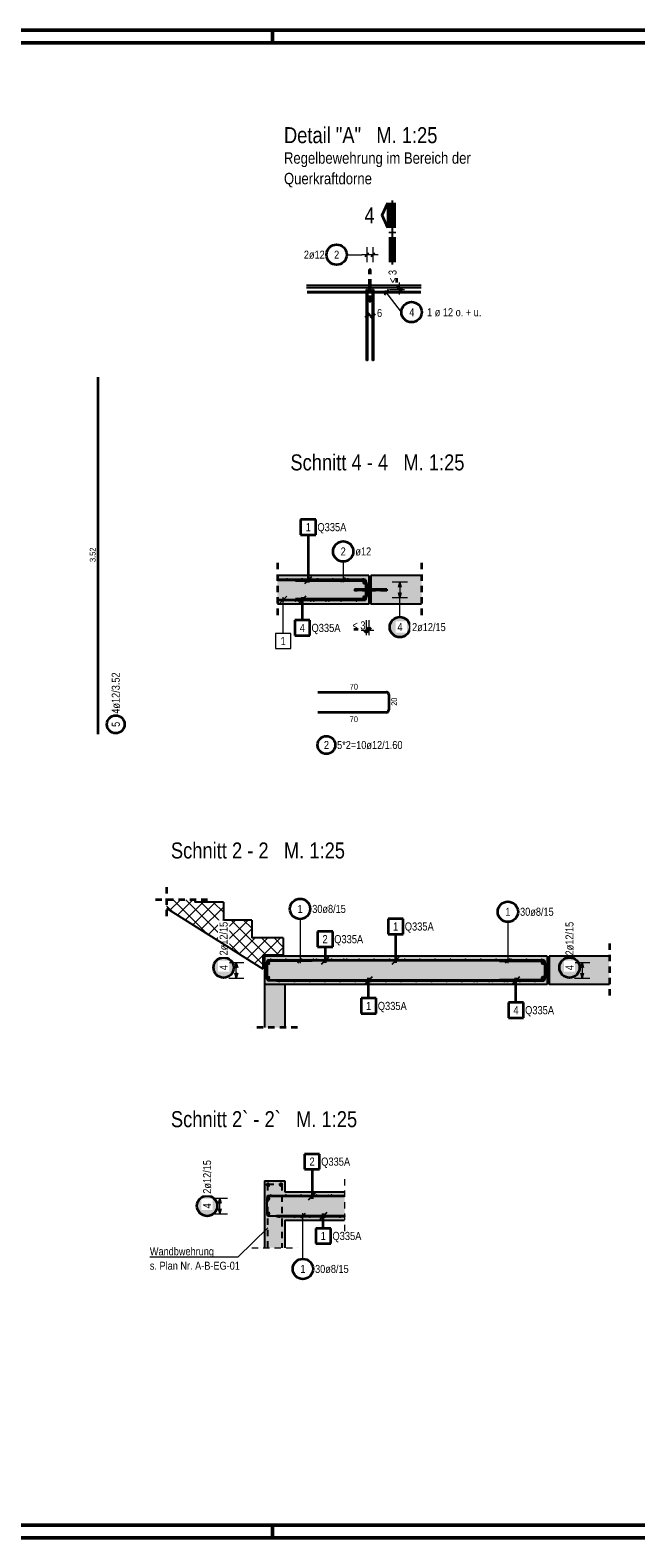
# Model space of a CAD drawing. Header units: millimetres. Extents: x 0 to 52.2, y 0 to 62.8.
# Tile 4 of 7: x 18.3 to 30.2, y 0 to 29.7. Entities that reach past the tile are written whole.
import ezdxf

# ---------------------------------------------------------------- set-up
doc = ezdxf.new("R2010")
doc.units = ezdxf.units.MM
doc.linetypes.add('HIDDEN', pattern=[0.375, 0.25, -0.125])
doc.layers.add('Mattenbewehrung', color=7, linetype='Continuous', lineweight=20)
doc.layers.add('Schraffuren', color=7, linetype='Continuous', lineweight=20)
doc.styles.add('Arial Narrow', font='ARIALN.TTF')
doc.dimstyles.new('Arch_Strakon_dimstyle', dxfattribs={"dimtxt": 10, "dimasz": 1, "dimexe": 1.25, "dimexo": 0.0625, "dimgap": 1, "dimtad": 0, "dimzin": 12, "dimdsep": 46, "dimtxsty": 'Arial Narrow', "dimblk": 'Arrowhead_Tick', "dimsah": 1, "dimcen": 0, "dimse1": 1, "dimse2": 1, "dimclrd": 6, "dimclrt": 2, "dimazin": 0, "dimtfac": 1, "dimtdec": 4, "dimtmove": 0, "dimatfit": 3, "dimldrblk": 'NONE', "dimfxl": 1, "dimtvp": 1, "dimtolj": 1, "dimtzin": 0, "dimlwd": 13, "dimarcsym": 2})

# ---------------------------------------------------------------- blocks, each defined once
blk = doc.blocks.new('Arrowhead_Tick')
at = {"color": 2, "linetype": 'Continuous', "lineweight": 35, "ltscale": 0.5}
blk.add_line((4.4, 4.4), (-4.4, -4.4), dxfattribs=at)
at = {"color": 0, "linetype": 'Continuous', "lineweight": -2, "ltscale": 0.5}
for p, q in [((-1, 0), (0, 0)), ((0, 20), (0, -10)), ((10, 0), (0, 0))]:
    blk.add_line(p, q, dxfattribs=at)
blk = doc.blocks.new('*D12')
at = {"color": 6, "linetype": 'Continuous', "lineweight": 13}
for p, q in [((24.904, 24.077), (24.894, 24.077)), ((24.914, 24.077), (25.028, 24.077)), ((25.038, 24.077), (25.048, 24.077))]:
    blk.add_line(p, q, dxfattribs=at)
at = {"layer": 'Defpoints', "color": 0}
for p in [(25.028, 24.077), (24.914, 23.191), (25.028, 23.191)]:
    blk.add_point(p, dxfattribs=at)
at = {"color": 6, "lineweight": 13, "xscale": 0.01, "yscale": 0.01, "zscale": 0.01}
blk.add_blockref('Arrowhead_Tick', (24.914, 24.077), dxfattribs=at)
at = {"color": 6, "lineweight": 13, "xscale": 0.01, "yscale": 0.01, "zscale": 0.01, "rotation": 180}
blk.add_blockref('Arrowhead_Tick', (25.028, 24.077), dxfattribs=at)
at = {"color": 2, "lineweight": -2, "insert": (25.157, 24.127), "char_height": 0.1575, "attachment_point": 5, "style": 'Arial Narrow'}
blk.add_mtext('\\A1;6', dxfattribs=at)
blk = doc.blocks.new('_None')

msp = doc.modelspace()

# ---------------------------------------------------------------- hatches: boundary and pattern name
at = {"lineweight": 25, "true_color": 0xffffff}
for points in [[(25.778, 17.941), (25.778, 17.949), (25.777, 17.957), (25.777, 17.964), (25.776, 17.972), (25.775, 17.979), (25.773, 17.987), (25.771, 17.994), (25.769, 18.002), (25.767, 18.009), (25.765, 18.017), (25.762, 18.024), (25.759, 18.031), (25.756, 18.038), (25.752, 18.045), (25.749, 18.051), (25.745, 18.058), (25.74, 18.064), (25.736, 18.071), (25.731, 18.077), (25.727, 18.083), (25.722, 18.088), (25.716, 18.094), (25.711, 18.1), (25.705, 18.105), (25.699, 18.11), (25.693, 18.115), (25.687, 18.119), (25.681, 18.124), (25.675, 18.128), (25.668, 18.132), (25.661, 18.136), (25.654, 18.139), (25.648, 18.142), (25.64, 18.145), (25.633, 18.148), (25.626, 18.151), (25.619, 18.153), (25.611, 18.155), (25.604, 18.156), (25.596, 18.158), (25.589, 18.159), (25.581, 18.16), (25.573, 18.161), (25.566, 18.161), (25.558, 18.161), (25.55, 18.161), (25.543, 18.161), (25.535, 18.16), (25.527, 18.159), (25.52, 18.158), (25.512, 18.156), (25.505, 18.155), (25.497, 18.153), (25.49, 18.151), (25.483, 18.148), (25.476, 18.145), (25.469, 18.142), (25.462, 18.139), (25.455, 18.136), (25.448, 18.132), (25.441, 18.128), (25.435, 18.124), (25.429, 18.119), (25.423, 18.115), (25.417, 18.11), (25.411, 18.105), (25.405, 18.1), (25.4, 18.094), (25.395, 18.088), (25.389, 18.083), (25.385, 18.077), (25.38, 18.071), (25.376, 18.064), (25.371, 18.058), (25.367, 18.051), (25.364, 18.045), (25.36, 18.038), (25.357, 18.031), (25.354, 18.024), (25.351, 18.017), (25.349, 18.009), (25.347, 18.002), (25.345, 17.994), (25.343, 17.987), (25.341, 17.979), (25.34, 17.972), (25.339, 17.964), (25.339, 17.957), (25.338, 17.949), (25.338, 17.941), (25.338, 17.934), (25.339, 17.926), (25.339, 17.918), (25.34, 17.911), (25.341, 17.903), (25.343, 17.896), (25.345, 17.888), (25.347, 17.881), (25.349, 17.873), (25.351, 17.866), (25.354, 17.859), (25.357, 17.852), (25.36, 17.845), (25.364, 17.838), (25.367, 17.831), (25.371, 17.825), (25.376, 17.818), (25.38, 17.812), (25.385, 17.806), (25.389, 17.8), (25.395, 17.794), (25.4, 17.788), (25.405, 17.783), (25.411, 17.778), (25.417, 17.773), (25.423, 17.768), (25.429, 17.763), (25.435, 17.759), (25.441, 17.755), (25.448, 17.751), (25.455, 17.747), (25.462, 17.744), (25.469, 17.74), (25.476, 17.737), (25.483, 17.735), (25.49, 17.732), (25.497, 17.73), (25.505, 17.728), (25.512, 17.726), (25.52, 17.725), (25.527, 17.723), (25.535, 17.722), (25.543, 17.722), (25.55, 17.721), (25.558, 17.721), (25.566, 17.721), (25.573, 17.722), (25.581, 17.722), (25.589, 17.723), (25.596, 17.725), (25.604, 17.726), (25.611, 17.728), (25.619, 17.73), (25.626, 17.732), (25.633, 17.735), (25.64, 17.737), (25.648, 17.74), (25.654, 17.744), (25.661, 17.747), (25.668, 17.751), (25.675, 17.755), (25.681, 17.759), (25.687, 17.763), (25.693, 17.768), (25.699, 17.773), (25.705, 17.778), (25.711, 17.783), (25.716, 17.788), (25.722, 17.794), (25.727, 17.8), (25.731, 17.806), (25.736, 17.812), (25.74, 17.818), (25.745, 17.825), (25.749, 17.831), (25.752, 17.838), (25.756, 17.845), (25.759, 17.852), (25.762, 17.859), (25.765, 17.866), (25.767, 17.873), (25.769, 17.881), (25.771, 17.888), (25.773, 17.896), (25.775, 17.903), (25.776, 17.911), (25.777, 17.918), (25.777, 17.926)], [(22.304, 11.233), (22.304, 11.24), (22.303, 11.248), (22.303, 11.256), (22.302, 11.263), (22.301, 11.271), (22.299, 11.278), (22.297, 11.286), (22.295, 11.293), (22.293, 11.301), (22.291, 11.308), (22.288, 11.315), (22.285, 11.322), (22.282, 11.329), (22.278, 11.336), (22.274, 11.343), (22.271, 11.349), (22.266, 11.356), (22.262, 11.362), (22.257, 11.368), (22.252, 11.374), (22.247, 11.38), (22.242, 11.385), (22.237, 11.391), (22.231, 11.396), (22.225, 11.401), (22.219, 11.406), (22.213, 11.411), (22.207, 11.415), (22.201, 11.419), (22.194, 11.423), (22.187, 11.427), (22.18, 11.43), (22.173, 11.434), (22.166, 11.437), (22.159, 11.439), (22.152, 11.442), (22.145, 11.444), (22.137, 11.446), (22.13, 11.448), (22.122, 11.449), (22.115, 11.45), (22.107, 11.451), (22.099, 11.452), (22.092, 11.452), (22.084, 11.453), (22.076, 11.452), (22.069, 11.452), (22.061, 11.451), (22.053, 11.45), (22.046, 11.449), (22.038, 11.448), (22.031, 11.446), (22.023, 11.444), (22.016, 11.442), (22.009, 11.439), (22.002, 11.437), (21.994, 11.434), (21.987, 11.43), (21.981, 11.427), (21.974, 11.423), (21.967, 11.419), (21.961, 11.415), (21.955, 11.411), (21.948, 11.406), (21.943, 11.401), (21.937, 11.396), (21.931, 11.391), (21.926, 11.385), (21.92, 11.38), (21.915, 11.374), (21.911, 11.368), (21.906, 11.362), (21.902, 11.356), (21.897, 11.349), (21.893, 11.343), (21.89, 11.336), (21.886, 11.329), (21.883, 11.322), (21.88, 11.315), (21.877, 11.308), (21.875, 11.301), (21.872, 11.293), (21.87, 11.286), (21.869, 11.278), (21.867, 11.271), (21.866, 11.263), (21.865, 11.256), (21.864, 11.248), (21.864, 11.24), (21.864, 11.233), (21.864, 11.225), (21.864, 11.217), (21.865, 11.21), (21.866, 11.202), (21.867, 11.194), (21.869, 11.187), (21.87, 11.179), (21.872, 11.172), (21.875, 11.165), (21.877, 11.157), (21.88, 11.15), (21.883, 11.143), (21.886, 11.136), (21.89, 11.129), (21.893, 11.123), (21.897, 11.116), (21.902, 11.11), (21.906, 11.103), (21.911, 11.097), (21.915, 11.091), (21.92, 11.085), (21.926, 11.08), (21.931, 11.074), (21.937, 11.069), (21.943, 11.064), (21.948, 11.059), (21.955, 11.055), (21.961, 11.05), (21.967, 11.046), (21.974, 11.042), (21.981, 11.038), (21.987, 11.035), (21.994, 11.032), (22.002, 11.029), (22.009, 11.026), (22.016, 11.023), (22.023, 11.021), (22.031, 11.019), (22.038, 11.017), (22.046, 11.016), (22.053, 11.015), (22.061, 11.014), (22.069, 11.013), (22.076, 11.013), (22.084, 11.013), (22.092, 11.013), (22.099, 11.013), (22.107, 11.014), (22.115, 11.015), (22.122, 11.016), (22.13, 11.017), (22.137, 11.019), (22.145, 11.021), (22.152, 11.023), (22.159, 11.026), (22.166, 11.029), (22.173, 11.032), (22.18, 11.035), (22.187, 11.038), (22.194, 11.042), (22.201, 11.046), (22.207, 11.05), (22.213, 11.055), (22.219, 11.059), (22.225, 11.064), (22.231, 11.069), (22.237, 11.074), (22.242, 11.08), (22.247, 11.085), (22.252, 11.091), (22.257, 11.097), (22.262, 11.103), (22.266, 11.11), (22.271, 11.116), (22.274, 11.123), (22.278, 11.129), (22.282, 11.136), (22.285, 11.143), (22.288, 11.15), (22.291, 11.157), (22.293, 11.165), (22.295, 11.172), (22.297, 11.179), (22.299, 11.187), (22.301, 11.194), (22.302, 11.202), (22.303, 11.21), (22.303, 11.217)], [(29.12, 11.233), (29.12, 11.24), (29.119, 11.248), (29.119, 11.256), (29.118, 11.263), (29.117, 11.271), (29.115, 11.278), (29.113, 11.286), (29.111, 11.293), (29.109, 11.301), (29.107, 11.308), (29.104, 11.315), (29.101, 11.322), (29.098, 11.329), (29.094, 11.336), (29.091, 11.343), (29.087, 11.349), (29.082, 11.356), (29.078, 11.362), (29.073, 11.368), (29.069, 11.374), (29.063, 11.38), (29.058, 11.385), (29.053, 11.391), (29.047, 11.396), (29.041, 11.401), (29.035, 11.406), (29.029, 11.411), (29.023, 11.415), (29.017, 11.419), (29.01, 11.423), (29.003, 11.427), (28.996, 11.43), (28.989, 11.434), (28.982, 11.437), (28.975, 11.439), (28.968, 11.442), (28.961, 11.444), (28.953, 11.446), (28.946, 11.448), (28.938, 11.449), (28.931, 11.45), (28.923, 11.451), (28.915, 11.452), (28.908, 11.452), (28.9, 11.453), (28.892, 11.452), (28.885, 11.452), (28.877, 11.451), (28.869, 11.45), (28.862, 11.449), (28.854, 11.448), (28.847, 11.446), (28.839, 11.444), (28.832, 11.442), (28.825, 11.439), (28.818, 11.437), (28.811, 11.434), (28.804, 11.43), (28.797, 11.427), (28.79, 11.423), (28.783, 11.419), (28.777, 11.415), (28.771, 11.411), (28.765, 11.406), (28.759, 11.401), (28.753, 11.396), (28.747, 11.391), (28.742, 11.385), (28.737, 11.38), (28.731, 11.374), (28.727, 11.368), (28.722, 11.362), (28.718, 11.356), (28.713, 11.349), (28.709, 11.343), (28.706, 11.336), (28.702, 11.329), (28.699, 11.322), (28.696, 11.315), (28.693, 11.308), (28.691, 11.301), (28.689, 11.293), (28.687, 11.286), (28.685, 11.278), (28.683, 11.271), (28.682, 11.263), (28.681, 11.256), (28.681, 11.248), (28.68, 11.24), (28.68, 11.233), (28.68, 11.225), (28.681, 11.217), (28.681, 11.21), (28.682, 11.202), (28.683, 11.194), (28.685, 11.187), (28.687, 11.179), (28.689, 11.172), (28.691, 11.165), (28.693, 11.157), (28.696, 11.15), (28.699, 11.143), (28.702, 11.136), (28.706, 11.129), (28.709, 11.123), (28.713, 11.116), (28.718, 11.11), (28.722, 11.103), (28.727, 11.097), (28.731, 11.091), (28.737, 11.085), (28.742, 11.08), (28.747, 11.074), (28.753, 11.069), (28.759, 11.064), (28.765, 11.059), (28.771, 11.055), (28.777, 11.05), (28.783, 11.046), (28.79, 11.042), (28.797, 11.038), (28.804, 11.035), (28.811, 11.032), (28.818, 11.029), (28.825, 11.026), (28.832, 11.023), (28.839, 11.021), (28.847, 11.019), (28.854, 11.017), (28.862, 11.016), (28.869, 11.015), (28.877, 11.014), (28.885, 11.013), (28.892, 11.013), (28.9, 11.013), (28.908, 11.013), (28.915, 11.013), (28.923, 11.014), (28.931, 11.015), (28.938, 11.016), (28.946, 11.017), (28.953, 11.019), (28.961, 11.021), (28.968, 11.023), (28.975, 11.026), (28.982, 11.029), (28.989, 11.032), (28.996, 11.035), (29.003, 11.038), (29.01, 11.042), (29.017, 11.046), (29.023, 11.05), (29.029, 11.055), (29.035, 11.059), (29.041, 11.064), (29.047, 11.069), (29.053, 11.074), (29.058, 11.08), (29.063, 11.085), (29.069, 11.091), (29.073, 11.097), (29.078, 11.103), (29.082, 11.11), (29.087, 11.116), (29.091, 11.123), (29.094, 11.129), (29.098, 11.136), (29.101, 11.143), (29.104, 11.15), (29.107, 11.157), (29.109, 11.165), (29.111, 11.172), (29.113, 11.179), (29.115, 11.187), (29.117, 11.194), (29.118, 11.202), (29.119, 11.21), (29.119, 11.217)], [(21.978, 6.539), (21.977, 6.547), (21.977, 6.555), (21.976, 6.562), (21.975, 6.57), (21.974, 6.578), (21.973, 6.585), (21.971, 6.593), (21.969, 6.6), (21.967, 6.607), (21.964, 6.615), (21.962, 6.622), (21.959, 6.629), (21.955, 6.636), (21.952, 6.643), (21.948, 6.649), (21.944, 6.656), (21.94, 6.663), (21.936, 6.669), (21.931, 6.675), (21.926, 6.681), (21.921, 6.687), (21.916, 6.692), (21.91, 6.698), (21.905, 6.703), (21.899, 6.708), (21.893, 6.713), (21.887, 6.717), (21.881, 6.722), (21.874, 6.726), (21.868, 6.73), (21.861, 6.734), (21.854, 6.737), (21.847, 6.74), (21.84, 6.743), (21.833, 6.746), (21.826, 6.749), (21.818, 6.751), (21.811, 6.753), (21.803, 6.755), (21.796, 6.756), (21.788, 6.757), (21.781, 6.758), (21.773, 6.759), (21.765, 6.759), (21.758, 6.759), (21.75, 6.759), (21.742, 6.759), (21.735, 6.758), (21.727, 6.757), (21.719, 6.756), (21.712, 6.755), (21.704, 6.753), (21.697, 6.751), (21.69, 6.749), (21.682, 6.746), (21.675, 6.743), (21.668, 6.74), (21.661, 6.737), (21.654, 6.734), (21.648, 6.73), (21.641, 6.726), (21.635, 6.722), (21.628, 6.717), (21.622, 6.713), (21.616, 6.708), (21.61, 6.703), (21.605, 6.698), (21.599, 6.692), (21.594, 6.687), (21.589, 6.681), (21.584, 6.675), (21.58, 6.669), (21.575, 6.663), (21.571, 6.656), (21.567, 6.649), (21.563, 6.643), (21.56, 6.636), (21.557, 6.629), (21.554, 6.622), (21.551, 6.615), (21.548, 6.607), (21.546, 6.6), (21.544, 6.593), (21.542, 6.585), (21.541, 6.578), (21.54, 6.57), (21.539, 6.562), (21.538, 6.555), (21.538, 6.547), (21.538, 6.539), (21.538, 6.532), (21.538, 6.524), (21.539, 6.516), (21.54, 6.509), (21.541, 6.501), (21.542, 6.494), (21.544, 6.486), (21.546, 6.479), (21.548, 6.472), (21.551, 6.464), (21.554, 6.457), (21.557, 6.45), (21.56, 6.443), (21.563, 6.436), (21.567, 6.429), (21.571, 6.423), (21.575, 6.416), (21.58, 6.41), (21.584, 6.404), (21.589, 6.398), (21.594, 6.392), (21.599, 6.387), (21.605, 6.381), (21.61, 6.376), (21.616, 6.371), (21.622, 6.366), (21.628, 6.362), (21.635, 6.357), (21.641, 6.353), (21.648, 6.349), (21.654, 6.345), (21.661, 6.342), (21.668, 6.339), (21.675, 6.336), (21.682, 6.333), (21.69, 6.33), (21.697, 6.328), (21.704, 6.326), (21.712, 6.324), (21.719, 6.323), (21.727, 6.322), (21.735, 6.321), (21.742, 6.32), (21.75, 6.32), (21.758, 6.319), (21.765, 6.32), (21.773, 6.32), (21.781, 6.321), (21.788, 6.322), (21.796, 6.323), (21.803, 6.324), (21.811, 6.326), (21.818, 6.328), (21.826, 6.33), (21.833, 6.333), (21.84, 6.336), (21.847, 6.339), (21.854, 6.342), (21.861, 6.345), (21.868, 6.349), (21.874, 6.353), (21.881, 6.357), (21.887, 6.362), (21.893, 6.366), (21.899, 6.371), (21.905, 6.376), (21.91, 6.381), (21.916, 6.387), (21.921, 6.392), (21.926, 6.398), (21.931, 6.404), (21.936, 6.41), (21.94, 6.416), (21.944, 6.423), (21.948, 6.429), (21.952, 6.436), (21.955, 6.443), (21.959, 6.45), (21.962, 6.457), (21.964, 6.464), (21.967, 6.472), (21.969, 6.479), (21.971, 6.486), (21.973, 6.494), (21.974, 6.501), (21.975, 6.509), (21.976, 6.516), (21.977, 6.524)]]:
    msp.add_hatch(color=7, dxfattribs=at).paths.add_polyline_path(points)
at = {"layer": 'Schraffuren', "lineweight": 25, "true_color": 0xd7ffd7}
for points in [[(23.145, 18.394), (24.943, 18.394), (24.943, 18.954), (23.145, 18.954)], [(24.983, 18.394), (25.986, 18.394), (25.986, 18.954), (24.983, 18.954)], [(22.889, 10.898), (28.462, 10.898), (28.462, 11.458), (22.889, 11.458)], [(28.502, 10.898), (29.686, 10.898), (29.686, 11.458), (28.502, 11.458)], [(22.889, 10.052), (23.289, 10.052), (23.289, 10.898), (22.889, 10.898)]]:
    msp.add_hatch(color=254, dxfattribs=at).paths.add_polyline_path(points)
at = {"layer": 'Schraffuren', "lineweight": 25, "true_color": 0x4682b4}
msp.add_hatch(color=145, dxfattribs=at).paths.add_polyline_path([(25.303, 18.661), (25.303, 18.687), (24.663, 18.687), (24.663, 18.661)])
at = {"layer": 'Schraffuren', "lineweight": 13}
h = msp.add_hatch(dxfattribs=at)
h.set_pattern_fill('FT', color=6, scale=0.01, angle=45, style=0, pattern_type=2)
h.set_pattern_definition([(45, (0, 0), (-0.1237437, 0.1237437), []), (135, (0, 0), (-0.1237437, -0.1237437), [])])
h.paths.add_polyline_path([(22.859, 11.478), (23.259, 11.478), (23.259, 11.818), (22.639, 11.818), (22.639, 12.17), (22.079, 12.17), (22.079, 12.522), (21.519, 12.522), (21.519, 12.57), (20.959, 12.57), (20.959, 12.402), (22.859, 11.208)])
at = {"layer": 'Schraffuren', "lineweight": 13, "true_color": 0xd7ffd7}
for points in [[(22.889, 6.815), (23.289, 6.815), (23.289, 7.035), (22.889, 7.035)], [(22.889, 6.255), (24.469, 6.255), (24.469, 6.815), (22.889, 6.815)], [(22.889, 5.714), (23.289, 5.714), (23.289, 6.255), (22.889, 6.255)]]:
    msp.add_hatch(color=254, dxfattribs=at).paths.add_polyline_path(points)

# ---------------------------------------------------------------- linework, layer by layer
at = {"color": 4, "linetype": 'Continuous', "lineweight": 50}
for p, q in [((42.05, 29.7), (0, 29.7)), ((41.8, 29.45), (1, 29.45)), ((0, 0), (42.05, 0)), ((1, 0.25), (41.8, 0.25))]:
    msp.add_line(p, q, dxfattribs=at)
at = {"color": 4, "linetype": 'Continuous', "lineweight": 50, "ltscale": 0.5}
for p, q in [((23.05, 29.7), (23.05, 29.45)), ((23.05, 0), (23.05, 0.25))]:
    msp.add_line(p, q, dxfattribs=at)
at = {"color": 2, "linetype": 'Continuous', "lineweight": 35}
for p, q in [((25.205, 26.053), (25.317, 26.3)), ((25.317, 26.3), (25.317, 25.805)), ((25.317, 25.805), (25.205, 26.053)), ((25.494, 24.731), (25.494, 24.814)), ((24.648, 17.897), (24.732, 17.897))]:
    msp.add_line(p, q, dxfattribs=at)
at = {"color": 1, "linetype": 'Continuous', "lineweight": 70}
for p, q in [((25.392, 25.805), (25.392, 26.3)), ((25.392, 26.3), (25.422, 26.3)), ((25.422, 26.3), (25.422, 25.805)), ((25.422, 25.805), (25.392, 25.805)), ((25.392, 25.7), (25.392, 25.73)), ((25.392, 25.73), (25.422, 25.73)), ((25.422, 25.7), (25.392, 25.7)), ((25.392, 25.13), (25.392, 25.625)), ((25.392, 25.625), (25.422, 25.625)), ((25.422, 25.73), (25.422, 25.7)), ((25.422, 25.625), (25.422, 25.13)), ((25.422, 25.13), (25.392, 25.13))]:
    msp.add_line(p, q, dxfattribs=at)
at = {"color": 5, "linetype": 'Continuous', "lineweight": 18, "ltscale": 0.5}
for p, q in [((24.511, 25.277), (24.81, 25.277)), ((25.128, 25.277), (24.81, 25.277)), ((24.91, 25.127), (24.91, 25.427)), ((25.028, 25.127), (25.028, 25.427)), ((24.44, 19.231), (24.44, 18.824)), ((25.708, 18.824), (25.408, 18.824)), ((25.558, 18.824), (25.558, 18.524)), ((25.408, 18.524), (25.708, 18.524)), ((23.59, 12.19), (23.59, 11.32)), ((27.686, 12.134), (27.686, 11.32)), ((22.484, 11.328), (22.184, 11.328)), ((22.334, 11.028), (22.334, 11.328)), ((29.3, 11.328), (29, 11.328)), ((29.15, 11.328), (29.15, 11.028)), ((22.184, 11.028), (22.484, 11.028)), ((29, 11.028), (29.3, 11.028)), ((22.158, 6.685), (21.858, 6.685)), ((22.008, 6.385), (22.008, 6.685)), ((21.858, 6.385), (22.158, 6.385)), ((23.646, 5.497), (23.646, 6.393))]:
    msp.add_line(p, q, dxfattribs=at)
at = {"color": 3, "linetype": 'Continuous', "lineweight": 25, "ltscale": 0.5}
for p, q in [((24.875, 25.242), (24.946, 25.313)), ((24.993, 25.242), (25.064, 25.313)), ((24.898, 24.591), (24.922, 24.591)), ((24.898, 23.191), (24.898, 24.591)), ((24.922, 24.591), (24.922, 23.191)), ((25.016, 24.591), (25.04, 24.591)), ((25.016, 23.191), (25.016, 24.591)), ((25.04, 24.591), (25.04, 23.191)), ((24.922, 23.191), (24.898, 23.191)), ((25.04, 23.191), (25.016, 23.191)), ((24.883, 18.878), (23.145, 18.878)), ((23.145, 18.862), (23.145, 18.878)), ((24.883, 18.862), (23.145, 18.862)), ((23.503, 18.874), (24.831, 18.874)), ((23.503, 18.85), (23.503, 18.874)), ((23.503, 18.85), (24.831, 18.85)), ((23.681, 18.799), (23.822, 18.94)), ((24.396, 18.83), (24.484, 18.918)), ((24.879, 18.802), (24.879, 18.546)), ((24.883, 18.862), (24.883, 18.878)), ((24.903, 18.802), (24.903, 18.546)), ((25.558, 18.824), (25.531, 18.724)), ((25.585, 18.724), (25.558, 18.824)), ((23.145, 18.486), (24.21, 18.486)), ((23.145, 18.486), (23.145, 18.47)), ((23.145, 18.47), (24.21, 18.47)), ((23.45, 18.486), (24.883, 18.486)), ((23.45, 18.486), (23.45, 18.47)), ((23.45, 18.47), (24.883, 18.47)), ((24.831, 18.498), (23.503, 18.498)), ((23.503, 18.498), (23.503, 18.474)), ((24.831, 18.474), (23.503, 18.474)), ((23.706, 18.548), (23.565, 18.407)), ((24.21, 18.486), (24.21, 18.47)), ((24.883, 18.486), (24.883, 18.47)), ((25.531, 18.624), (25.558, 18.524)), ((25.558, 18.524), (25.585, 18.624)), ((22.334, 11.328), (22.307, 11.228)), ((22.361, 11.228), (22.334, 11.328)), ((22.929, 11.33), (22.929, 11.026)), ((22.945, 11.33), (22.945, 11.026)), ((24.562, 11.382), (22.949, 11.382)), ((22.949, 11.366), (22.949, 11.382)), ((24.562, 11.366), (22.949, 11.366)), ((23.829, 11.378), (22.977, 11.378)), ((23.829, 11.362), (22.977, 11.362)), ((23.546, 11.326), (23.634, 11.415)), ((28.402, 11.382), (23.802, 11.382)), ((23.802, 11.366), (23.802, 11.382)), ((28.402, 11.366), (23.802, 11.366)), ((23.829, 11.362), (23.829, 11.378)), ((24.012, 11.304), (24.154, 11.445)), ((24.562, 11.366), (24.562, 11.382)), ((25.403, 11.304), (25.544, 11.445)), ((27.522, 11.378), (28.374, 11.378)), ((27.522, 11.378), (27.522, 11.362)), ((27.522, 11.362), (28.374, 11.362)), ((27.641, 11.326), (27.73, 11.415)), ((28.402, 11.366), (28.402, 11.382)), ((28.406, 11.33), (28.406, 11.026)), ((28.422, 11.33), (28.422, 11.026)), ((29.15, 11.328), (29.123, 11.228)), ((29.177, 11.228), (29.15, 11.328)), ((22.307, 11.128), (22.334, 11.028)), ((22.334, 11.028), (22.361, 11.128)), ((22.977, 10.994), (23.829, 10.994)), ((23.129, 10.99), (27.729, 10.99)), ((23.129, 10.99), (23.129, 10.974)), ((23.829, 10.994), (23.829, 10.978)), ((25.012, 11.053), (24.871, 10.912)), ((26.969, 10.99), (28.402, 10.99)), ((26.969, 10.99), (26.969, 10.974)), ((28.374, 10.994), (27.522, 10.994)), ((27.522, 10.978), (27.522, 10.994)), ((27.729, 10.99), (27.729, 10.974)), ((27.916, 11.053), (27.774, 10.912)), ((28.402, 10.99), (28.402, 10.974)), ((29.123, 11.128), (29.15, 11.028)), ((29.15, 11.028), (29.177, 11.128)), ((22.977, 10.978), (23.829, 10.978)), ((23.129, 10.974), (27.729, 10.974)), ((26.969, 10.974), (28.402, 10.974)), ((28.374, 10.978), (27.522, 10.978)), ((22.008, 6.685), (21.981, 6.585)), ((22.034, 6.585), (22.008, 6.685)), ((22.937, 6.695), (22.937, 6.375)), ((24.469, 6.739), (22.949, 6.739)), ((22.949, 6.723), (22.949, 6.739)), ((24.469, 6.723), (22.949, 6.723)), ((23.829, 6.727), (22.969, 6.727)), ((23.756, 6.66), (23.897, 6.802)), ((24.469, 6.723), (24.469, 6.739)), ((21.981, 6.485), (22.008, 6.385)), ((22.008, 6.385), (22.034, 6.485)), ((22.969, 6.343), (23.829, 6.343)), ((23.129, 6.347), (24.469, 6.347)), ((23.129, 6.347), (23.129, 6.331)), ((23.129, 6.331), (24.469, 6.331)), ((23.691, 6.387), (23.602, 6.299)), ((24.119, 6.41), (23.978, 6.268)), ((24.469, 6.347), (24.469, 6.331))]:
    msp.add_line(p, q, dxfattribs=at)
at = {"color": 3, "linetype": 'HIDDEN', "lineweight": 25, "ltscale": 0.5}
for p, q in [((24.953, 24.987), (24.951, 24.987)), ((24.951, 24.667), (24.951, 24.987)), ((24.956, 24.987), (24.953, 24.987)), ((24.961, 24.987), (24.956, 24.987)), ((24.967, 24.987), (24.961, 24.987)), ((24.974, 24.987), (24.967, 24.987)), ((24.979, 24.987), (24.974, 24.987)), ((24.982, 24.987), (24.979, 24.987)), ((24.983, 24.987), (24.982, 24.987)), ((24.983, 24.667), (24.983, 24.987)), ((24.951, 24.347), (24.951, 24.627)), ((24.983, 24.347), (24.983, 24.627)), ((24.953, 24.347), (24.951, 24.347)), ((24.956, 24.347), (24.953, 24.347)), ((24.961, 24.347), (24.956, 24.347)), ((24.967, 24.347), (24.961, 24.347)), ((24.974, 24.347), (24.967, 24.347)), ((24.979, 24.347), (24.974, 24.347)), ((24.982, 24.347), (24.979, 24.347)), ((24.983, 24.347), (24.982, 24.347)), ((24.943, 18.69), (24.663, 18.69)), ((24.663, 18.69), (24.663, 18.688)), ((24.663, 18.688), (24.663, 18.687)), ((24.663, 18.661), (24.663, 18.659)), ((24.663, 18.659), (24.663, 18.658)), ((24.943, 18.658), (24.663, 18.658)), ((25.303, 18.69), (24.983, 18.69)), ((25.303, 18.658), (24.983, 18.658)), ((25.303, 18.69), (25.303, 18.688)), ((25.303, 18.688), (25.303, 18.687)), ((25.303, 18.661), (25.303, 18.659)), ((25.303, 18.659), (25.303, 18.658))]:
    msp.add_line(p, q, dxfattribs=at)
at = {"color": 3, "linetype": 'Continuous', "lineweight": 25}
for p, q in [((25.977, 24.667), (23.716, 24.667)), ((25.977, 24.627), (23.716, 24.627)), ((23.733, 24.554), (24.908, 24.554)), ((23.733, 24.53), (24.902, 24.53)), ((24.912, 24.53), (25.025, 24.53)), ((24.917, 24.554), (25.024, 24.554)), ((25.034, 24.554), (25.97, 24.554)), ((25.036, 24.53), (25.97, 24.53)), ((25.251, 24.489), (25.335, 24.598))]:
    msp.add_line(p, q, dxfattribs=at)
at = {"color": 11, "linetype": 'Continuous', "lineweight": 25}
for p, q in [((24.951, 24.627), (24.951, 24.667)), ((24.983, 24.627), (24.983, 24.667)), ((24.983, 18.69), (24.943, 18.69)), ((24.983, 18.658), (24.943, 18.658))]:
    msp.add_line(p, q, dxfattribs=at)
at = {"color": 2, "linetype": 'Continuous', "lineweight": 35, "ltscale": 0.5}
for p, q in [((25.506, 24.671), (25.594, 24.583)), ((25.506, 24.635), (25.594, 24.547)), ((19.609, 15.829), (19.609, 22.862)), ((23.902, 20.06), (23.602, 20.06)), ((23.602, 20.06), (23.602, 19.76)), ((23.902, 19.76), (23.902, 20.06)), ((23.602, 19.76), (23.902, 19.76)), ((23.752, 19.76), (23.752, 18.82)), ((23.636, 18.075), (23.636, 18.528)), ((23.786, 18.075), (23.486, 18.075)), ((23.486, 18.075), (23.486, 17.775)), ((23.786, 17.775), (23.786, 18.075)), ((24.94, 17.924), (24.851, 17.836)), ((24.988, 17.924), (24.899, 17.836)), ((23.486, 17.775), (23.786, 17.775)), ((23.939, 16.66), (25.291, 16.66)), ((25.339, 16.612), (25.339, 16.308)), ((25.291, 16.26), (23.939, 16.26)), ((25.624, 12.193), (25.324, 12.193)), ((25.324, 12.193), (25.324, 11.893)), ((25.624, 11.893), (25.624, 12.193)), ((24.233, 11.943), (23.933, 11.943)), ((23.933, 11.943), (23.933, 11.643)), ((24.233, 11.643), (24.233, 11.943)), ((25.324, 11.893), (25.624, 11.893)), ((25.474, 11.893), (25.474, 11.324)), ((23.933, 11.643), (24.233, 11.643)), ((24.083, 11.643), (24.083, 11.324)), ((24.942, 10.628), (24.942, 11.032)), ((27.845, 10.544), (27.845, 11.032)), ((25.092, 10.628), (24.792, 10.628)), ((24.792, 10.628), (24.792, 10.328)), ((25.092, 10.328), (25.092, 10.628)), ((27.995, 10.544), (27.695, 10.544)), ((27.695, 10.544), (27.695, 10.244)), ((27.995, 10.244), (27.995, 10.544)), ((24.792, 10.328), (25.092, 10.328)), ((27.695, 10.244), (27.995, 10.244)), ((23.976, 7.561), (23.676, 7.561)), ((23.676, 7.561), (23.676, 7.261)), ((23.976, 7.261), (23.976, 7.561)), ((23.676, 7.261), (23.976, 7.261)), ((23.826, 7.261), (23.826, 6.681)), ((24.048, 6.097), (24.048, 6.389)), ((24.198, 6.097), (23.898, 6.097)), ((23.898, 6.097), (23.898, 5.797)), ((24.198, 5.797), (24.198, 6.097)), ((23.898, 5.797), (24.198, 5.797))]:
    msp.add_line(p, q, dxfattribs=at)
at = {"color": 6, "linetype": 'Continuous', "lineweight": 13, "ltscale": 0.5}
for p, q in [((25.55, 24.491), (25.55, 24.727)), ((25.35, 24.591), (25.65, 24.591)), ((25.45, 24.627), (25.75, 24.627)), ((24.795, 17.88), (25.043, 17.88)), ((24.895, 18.08), (24.895, 17.78)), ((24.943, 18.08), (24.943, 17.78))]:
    msp.add_line(p, q, dxfattribs=at)
at = {"color": 5, "linetype": 'Continuous', "lineweight": 18}
for p, q in [((25.588, 24.145), (25.263, 24.574)), ((22.37, 5.534), (22.953, 6.109)), ((20.63, 5.534), (22.37, 5.534))]:
    msp.add_line(p, q, dxfattribs=at)
at = {"color": 2, "linetype": 'HIDDEN', "lineweight": 35, "ltscale": 0.5}
for p, q in [((23.145, 19.204), (23.145, 18.144)), ((20.959, 12.82), (20.959, 12.152)), ((21.769, 12.57), (20.709, 12.57)), ((29.686, 11.708), (29.686, 10.648)), ((23.539, 10.052), (22.639, 10.052))]:
    msp.add_line(p, q, dxfattribs=at)
at = {"color": 9, "linetype": 'Continuous', "lineweight": 0, "ltscale": 0.5}
for p, q in [((24.003, 18.866), (24.895, 18.866)), ((24.895, 18.866), (24.895, 18.482)), ((23.327, 18.548), (23.186, 18.407)), ((23.256, 17.816), (23.256, 18.528)), ((24.895, 18.482), (24.003, 18.482)), ((23.406, 17.816), (23.106, 17.816)), ((23.106, 17.816), (23.106, 17.516)), ((23.406, 17.516), (23.406, 17.816)), ((23.106, 17.516), (23.406, 17.516)), ((24.469, 6.739), (23.802, 6.739)), ((23.802, 6.723), (23.802, 6.739)), ((24.469, 6.723), (23.802, 6.723)), ((24.469, 6.723), (24.469, 6.739))]:
    msp.add_line(p, q, dxfattribs=at)
at = {"color": 10, "linetype": 'HIDDEN', "ltscale": 0.5}
for p, q in [((22.949, 6.969), (22.949, 5.714)), ((22.949, 6.969), (23.229, 6.969)), ((23.229, 6.969), (23.229, 6.255)), ((23.229, 6.255), (23.229, 5.714))]:
    msp.add_line(p, q, dxfattribs=at)
at = {"color": 5, "linetype": 'HIDDEN', "lineweight": 18, "ltscale": 0.5}
for p, q in [((24.469, 7.065), (24.469, 6.005)), ((22.639, 5.714), (23.539, 5.714))]:
    msp.add_line(p, q, dxfattribs=at)
at = {"color": 2, "linetype": 'Continuous', "lineweight": 35, "ltscale": 0.5}
for centre, radius in [((24.311, 25.277), 0.2), ((24.44, 19.431), 0.2), ((25.558, 17.941), 0.2), ((19.958, 16.025), 0.175), ((24.11, 15.618), 0.175), ((23.59, 12.39), 0.2), ((27.686, 12.334), 0.2), ((22.084, 11.233), 0.2), ((28.9, 11.233), 0.2), ((21.758, 6.539), 0.2), ((23.646, 5.297), 0.2)]:
    msp.add_circle(centre, radius, dxfattribs=at)
at = {"color": 9, "linetype": 'Continuous', "lineweight": 0}
for centre in [(25.028, 24.591), (24.914, 23.191), (25.028, 23.191), (24.895, 18.866), (20.959, 12.57)]:
    msp.add_circle(centre, 0.00222, dxfattribs=at)
at = {"color": 2, "linetype": 'Continuous', "lineweight": 35}
msp.add_circle((25.788, 24.145), 0.2, dxfattribs=at)
at = {"color": 3, "linetype": 'Continuous', "lineweight": 25, "ltscale": 0.5}
for centre in [(23.333, 18.886), (23.633, 18.886), (23.933, 18.886), (24.233, 18.886), (24.533, 18.886), (24.833, 18.886), (23.26, 18.462), (23.5, 18.462), (23.56, 18.462), (23.8, 18.462), (23.86, 18.462), (24.1, 18.462), (24.16, 18.462), (24.4, 18.462), (24.7, 18.462), (23.012, 11.39), (23.312, 11.39), (23.612, 11.39), (23.852, 11.39), (23.912, 11.39), (24.152, 11.39), (24.212, 11.39), (24.452, 11.39), (24.512, 11.39), (24.752, 11.39), (25.052, 11.39), (25.352, 11.39), (25.652, 11.39), (25.952, 11.39), (26.252, 11.39), (26.552, 11.39), (26.852, 11.39), (27.152, 11.39), (27.452, 11.39), (27.752, 11.39), (28.052, 11.39), (28.352, 11.39), (23.179, 10.966), (23.479, 10.966), (23.779, 10.966), (24.079, 10.966), (24.379, 10.966), (24.679, 10.966), (24.979, 10.966), (25.279, 10.966), (25.579, 10.966), (25.879, 10.966), (26.179, 10.966), (26.479, 10.966), (26.779, 10.966), (27.019, 10.966), (27.079, 10.966), (27.319, 10.966), (27.379, 10.966), (27.619, 10.966), (27.679, 10.966), (27.919, 10.966), (28.219, 10.966), (23.012, 6.747), (23.312, 6.747), (23.612, 6.747), (23.912, 6.747), (24.212, 6.747), (23.179, 6.323), (23.479, 6.323), (23.779, 6.323), (24.079, 6.323), (24.379, 6.323)]:
    msp.add_circle(centre, 0.008, dxfattribs=at)
at = {"color": 4, "linetype": 'Continuous', "lineweight": 50, "ltscale": 0.5}
for centre, radius in [((24.859, 18.824), 0.012), ((24.859, 18.824), 0.012), ((24.859, 18.824), 0.0108), ((24.859, 18.824), 0.0084), ((24.859, 18.824), 0.006), ((24.859, 18.824), 0.0036), ((24.859, 18.824), 0.0012), ((24.859, 18.524), 0.012), ((24.859, 18.524), 0.012), ((24.859, 18.524), 0.0108), ((24.859, 18.524), 0.0084), ((24.859, 18.524), 0.006), ((24.859, 18.524), 0.0036), ((24.859, 18.524), 0.0012), ((22.961, 11.328), 0.012), ((22.961, 11.328), 0.012), ((22.961, 11.328), 0.0108), ((22.961, 11.328), 0.0084), ((22.961, 11.328), 0.006), ((22.961, 11.328), 0.0036), ((22.961, 11.328), 0.0012), ((28.378, 11.328), 0.012), ((28.378, 11.328), 0.012), ((28.378, 11.328), 0.0108), ((28.378, 11.328), 0.0084), ((28.378, 11.328), 0.006), ((28.378, 11.328), 0.0036), ((28.378, 11.328), 0.0012), ((22.961, 11.028), 0.012), ((22.961, 11.028), 0.012), ((22.961, 11.028), 0.0108), ((22.961, 11.028), 0.0084), ((22.961, 11.028), 0.006), ((22.961, 11.028), 0.0036), ((22.961, 11.028), 0.0012), ((28.378, 11.028), 0.012), ((28.378, 11.028), 0.012), ((28.378, 11.028), 0.0108), ((28.378, 11.028), 0.0084), ((28.378, 11.028), 0.006), ((28.378, 11.028), 0.0036), ((28.378, 11.028), 0.0012), ((22.961, 6.685), 0.012), ((22.961, 6.685), 0.012), ((22.961, 6.685), 0.0108), ((22.961, 6.685), 0.0084), ((22.961, 6.685), 0.006), ((22.961, 6.685), 0.0036), ((22.961, 6.685), 0.0012), ((22.961, 6.385), 0.012), ((22.961, 6.385), 0.012), ((22.961, 6.385), 0.0108), ((22.961, 6.385), 0.0084), ((22.961, 6.385), 0.006), ((22.961, 6.385), 0.0036), ((22.961, 6.385), 0.0012)]:
    msp.add_circle(centre, radius, dxfattribs=at)
at = {"color": 4, "linetype": 'Continuous', "lineweight": 50}
for centre in [(22.959, 6.956), (23.216, 6.956)]:
    msp.add_circle(centre, 0.012, dxfattribs=at)
at = {"color": 9, "linetype": 'Continuous', "lineweight": 0, "ltscale": 0.5}
for centre in [(23.852, 6.747), (24.152, 6.747), (24.452, 6.747)]:
    msp.add_circle(centre, 0.008, dxfattribs=at)
at = {"color": 3, "linetype": 'Continuous', "lineweight": 25, "ltscale": 0.5}
for centre, radius, start, end in [((24.831, 18.802), 0.072, 0, 90), ((24.831, 18.802), 0.048, 0, 90), ((24.831, 18.546), 0.048, 270, 0), ((24.831, 18.546), 0.072, 270, 0), ((22.977, 11.33), 0.048, 90, 180), ((22.977, 11.33), 0.032, 90, 180), ((28.374, 11.33), 0.048, 0, 90), ((28.374, 11.33), 0.032, 0, 90), ((22.977, 11.026), 0.048, 180, 270), ((22.977, 11.026), 0.032, 180, 270), ((28.374, 11.026), 0.048, 270, 0), ((28.374, 11.026), 0.032, 270, 0), ((22.969, 6.695), 0.032, 90, 180), ((22.969, 6.375), 0.032, 180, 270)]:
    msp.add_arc(centre, radius, start, end, dxfattribs=at)
at = {"color": 2, "linetype": 'Continuous', "lineweight": 35, "ltscale": 0.5}
for centre, start, end in [((25.291, 16.612), 0, 90), ((25.291, 16.308), 270, 0)]:
    msp.add_arc(centre, 0.048, start, end, dxfattribs=at)
at = {"layer": 'Mattenbewehrung', "color": 3, "linetype": 'Continuous', "lineweight": 25}
for p, q in [((24.943, 18.954), (23.145, 18.954)), ((24.943, 18.954), (24.943, 18.394)), ((25.986, 18.954), (24.983, 18.954)), ((24.983, 18.954), (24.983, 18.394)), ((25.303, 18.687), (24.663, 18.687)), ((24.663, 18.687), (24.663, 18.661)), ((25.303, 18.661), (24.663, 18.661)), ((25.303, 18.687), (25.303, 18.661)), ((24.943, 18.394), (23.145, 18.394)), ((25.986, 18.394), (24.983, 18.394)), ((21.519, 12.57), (21.519, 12.522)), ((22.079, 12.522), (21.519, 12.522)), ((22.639, 12.17), (22.639, 11.818)), ((23.259, 11.818), (22.639, 11.818)), ((23.259, 11.818), (23.259, 11.478)), ((23.259, 11.478), (22.859, 11.478)), ((22.859, 11.478), (22.859, 11.208)), ((28.462, 11.458), (22.889, 11.458)), ((22.889, 11.458), (22.889, 10.898)), ((28.462, 11.458), (28.462, 10.898)), ((28.502, 11.458), (28.502, 10.898)), ((23.289, 10.898), (22.889, 10.898)), ((28.462, 10.898), (22.889, 10.898)), ((22.889, 10.898), (22.889, 10.052)), ((23.289, 10.898), (23.289, 10.052)), ((29.686, 10.898), (28.502, 10.898)), ((22.889, 7.035), (23.289, 7.035)), ((22.889, 7.035), (22.889, 6.815)), ((23.289, 7.035), (23.289, 6.815)), ((22.889, 6.815), (22.889, 6.255)), ((23.289, 6.815), (24.469, 6.815)), ((22.889, 6.255), (22.889, 5.714)), ((23.289, 6.255), (24.469, 6.255)), ((23.289, 6.255), (23.289, 5.714))]:
    msp.add_line(p, q, dxfattribs=at)

# ---------------------------------------------------------------- texts
at = {"color": 1, "lineweight": 70, "style": 'Arial Narrow'}
for s, p in [('Detail "A"   M. 1:25', (23.273, 27.474)), ('4', (24.859, 25.894)), ('Schnitt 4 - 4   M. 1:25', (23.4, 21.028)), ('Schnitt 2 - 2   M. 1:25', (21.045, 13.383)), ('Schnitt 2` - 2`   M. 1:25', (21.045, 8.09))]:
    msp.add_text(s, height=0.315, dxfattribs=at).set_placement(p)
at = {"color": 4, "lineweight": 50, "style": 'Arial Narrow'}
for s, p in [('Regelbewehrung im Bereich der', (23.273, 27.069)), ('Querkraftdorne', (23.273, 26.664))]:
    msp.add_text(s, height=0.225, dxfattribs=at).set_placement(p)
at = {"color": 2, "lineweight": 35, "style": 'Arial Narrow'}
msp.add_text('< 3', height=0.1575, rotation=90, dxfattribs=at).set_placement((25.492, 24.72))
for s, p in [('4     1 ø 12 o. + u.', (25.743, 24.065)), ('< 3', (24.623, 17.896)), ('Wandbwehrung', (20.63, 5.565)), ('s. Plan Nr. A-B-EG-01', (20.63, 5.282))]:
    msp.add_text(s, height=0.1575, dxfattribs=at).set_placement(p)
at = {"color": 2, "lineweight": 35, "attachment_point": 1, "line_spacing_factor": 0.9, "style": 'Arial Narrow'}
for s, insert, char_height in [('2ø12', (23.665, 25.356), 0.1575), ('2', (24.261, 25.356), 0.158), ('1', (23.701, 19.99), 0.16), ('2', (24.39, 19.51), 0.158), ('ø12', (24.68, 19.51), 0.1575), ('4', (23.585, 18.005), 0.16), ('2', (24.06, 15.697), 0.158), ('5*2=10ø12/1.60', (24.32, 15.697), 0.1575), ('30ø8/15', (23.83, 12.468), 0.1575), ('1', (23.54, 12.468), 0.158), ('1', (27.636, 12.412), 0.158), ('1', (25.423, 12.123), 0.16), ('2', (24.033, 11.873), 0.16), ('1', (24.891, 10.558), 0.16), ('4', (27.795, 10.474), 0.16), ('2', (23.776, 7.491), 0.16), ('1', (23.998, 6.027), 0.16), ('1', (23.597, 5.376), 0.158), ('30ø8/15', (23.886, 5.376), 0.1575)]:
    msp.add_mtext(s, dxfattribs=dict(at, insert=insert, char_height=char_height))
at = {"color": 3, "lineweight": 25, "attachment_point": 1, "line_spacing_factor": 0.9, "style": 'Arial Narrow'}
for s, insert, char_height in [('Q335A', (23.932, 19.99), 0.16), ('Q335A', (23.816, 18.005), 0.16), ('70', (24.568, 16.823), 0.1125), ('70', (24.568, 16.182), 0.1125), ('Q335A', (25.654, 12.123), 0.16), ('Q335A', (24.263, 11.873), 0.16), ('Q335A', (25.122, 10.558), 0.16), ('Q335A', (28.025, 10.474), 0.16), ('Q335A', (24.006, 7.491), 0.16), ('Q335A', (24.228, 6.027), 0.16)]:
    msp.add_mtext(s, dxfattribs=dict(at, insert=insert, char_height=char_height))
at = {"color": 3, "lineweight": 25, "char_height": 0.1125, "attachment_point": 1, "rotation": 90, "line_spacing_factor": 0.9, "style": 'Arial Narrow'}
for s, insert in [('3.52', (19.447, 19.222)), ('20', (25.389, 16.389))]:
    msp.add_mtext(s, dxfattribs=dict(at, insert=insert))
at = {"color": 9, "lineweight": 0, "insert": (23.206, 17.746), "char_height": 0.16, "attachment_point": 1, "line_spacing_factor": 0.9, "style": 'Arial Narrow'}
msp.add_mtext('1', dxfattribs=at)
at = {"color": 2, "lineweight": 35, "attachment_point": 1, "rotation": 90, "line_spacing_factor": 0.9, "style": 'Arial Narrow'}
for s, insert, char_height in [('4ø12/3.52', (19.879, 16.235), 0.1575), ('5', (19.879, 15.975), 0.158)]:
    msp.add_mtext(s, dxfattribs=dict(at, insert=insert, char_height=char_height))

# ---------------------------------------------------------------- dimensions: what is measured, and where the dimension line sits
at = {"lineweight": -2}
dim = msp.add_linear_dim(base=(25.028, 24.077), p1=(24.914, 23.191), p2=(25.028, 23.191), text='6', dimstyle='Arch_Strakon_dimstyle', override={"dimscale": 0.01, "dimtxt": 15.75, "dimasz": 1, "dimgap": 5, "dimtad": 1, "dimjust": 4, "dimtih": 0, "dimtoh": 0, "dimdec": 2, "dimdsep": 46, "dimtxsty": 'Arial Narrow', "dimclrd": 6, "dimclrt": 2, "dimtix": 0, "dimtofl": 255, "dimtmove": 2, "dimatfit": 2, "dimfxl": 0, "dimfxlon": 0, "dimtvp": 31.746032, "dimlwd": 13}, dxfattribs=at)
dim.commit()
dim.dimension.update_dxf_attribs({"geometry": '*D12', "text_midpoint": (25.157, 24.127), "dimtype": 160})

# ---------------------------------------------------------------- next in the draw order: texts
at = {"color": 2, "lineweight": 35, "attachment_point": 1, "line_spacing_factor": 0.9, "style": 'Arial Narrow', "bg_fill": 3, "box_fill_scale": 1.2, "bg_fill_color": 256, "bg_fill_true_color": 13158600, "bg_fill_transparency": 0}
for s, insert, char_height in [('4', (25.508, 18.02), 0.158), ('2ø12/15', (25.798, 18.02), 0.1575)]:
    msp.add_mtext(s, dxfattribs=dict(at, insert=insert, char_height=char_height))
at = {"color": 2, "lineweight": 35, "attachment_point": 1, "rotation": 90, "line_spacing_factor": 0.9, "style": 'Arial Narrow', "bg_fill": 3, "box_fill_scale": 1.2, "bg_fill_color": 256, "bg_fill_true_color": 13158600, "bg_fill_transparency": 0}
for s, insert, char_height in [('2ø12/15', (22.005, 11.473), 0.1575), ('2ø12/15', (28.821, 11.473), 0.1575), ('4', (22.005, 11.183), 0.158), ('4', (28.821, 11.183), 0.158), ('2ø12/15', (21.679, 6.779), 0.1575), ('4', (21.679, 6.49), 0.158)]:
    msp.add_mtext(s, dxfattribs=dict(at, insert=insert, char_height=char_height))

# ---------------------------------------------------------------- next in the draw order: linework, layer by layer
at = {"color": 2, "linetype": 'HIDDEN', "lineweight": 35, "ltscale": 0.5}
msp.add_line((25.986, 19.204), (25.986, 18.144), dxfattribs=at)
at = {"color": 5, "linetype": 'Continuous', "lineweight": 18, "ltscale": 0.5}
msp.add_line((25.558, 18.141), (25.558, 18.524), dxfattribs=at)
at = {"layer": 'Mattenbewehrung', "color": 3, "linetype": 'Continuous', "lineweight": 25}
for p, q in [((22.079, 12.522), (22.079, 12.17)), ((20.959, 12.402), (22.859, 11.208)), ((22.639, 12.17), (22.079, 12.17)), ((29.686, 11.458), (28.502, 11.458))]:
    msp.add_line(p, q, dxfattribs=at)

# ---------------------------------------------------------------- next in the draw order: texts
at = {"color": 2, "lineweight": 35, "insert": (27.926, 12.412), "char_height": 0.1575, "attachment_point": 1, "line_spacing_factor": 0.9, "style": 'Arial Narrow'}
msp.add_mtext('30ø8/15', dxfattribs=at)

doc.saveas('drawing.dxf')
